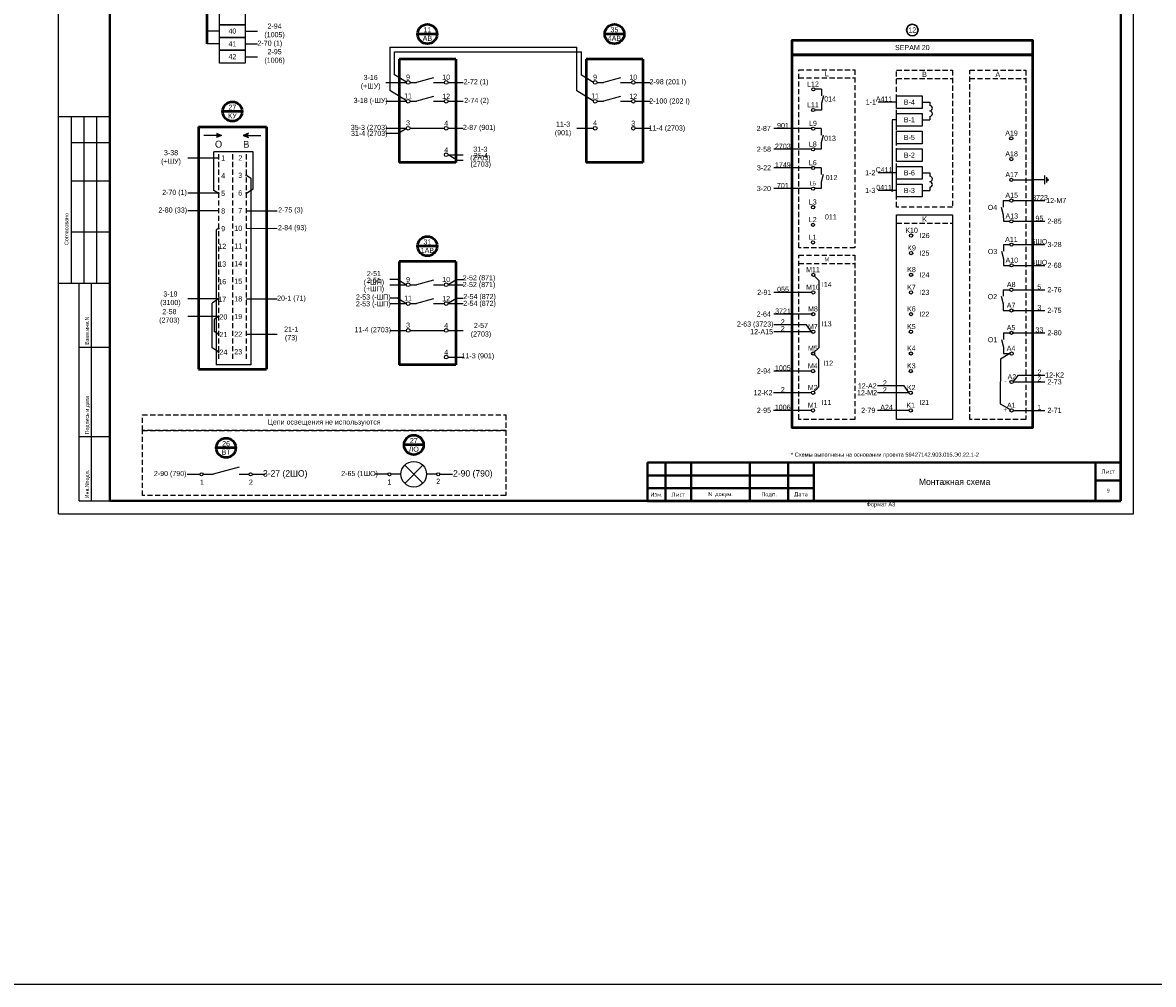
# Model space of a CAD drawing. Header units: millimetres. Extents: x 7700 to 12777, y -2533 to 2568.
# Tile 68 of 74: x 11367 to 11809, y 1295 to 1671. Entities that reach past the tile are written whole.
import ezdxf

# ---------------------------------------------------------------- set-up
doc = ezdxf.new("R2010")
doc.units = ezdxf.units.MM
doc.linetypes.add('JIS_02_2.0', pattern=[3, 2, -1])
doc.layers.add('основная 0.5', color=7, linetype='Continuous', lineweight=50)
doc.styles.add('SIMPLEX', font='txt', dxfattribs={"height": 5})

msp = doc.modelspace()

# ---------------------------------------------------------------- hatches: boundary and pattern name
h = msp.add_hatch(color=256)
h.dxf.hatch_style = 1
h.paths.add_polyline_path([(11442.93, 1626.25), (11444.94, 1627.1), (11442.93, 1627.96)])
h = msp.add_hatch(color=256)
h.dxf.hatch_style = 1
h.paths.add_polyline_path([(11455.43, 1626.25), (11453.43, 1627.1), (11455.43, 1627.96)])

# ---------------------------------------------------------------- linework, layer by layer
for p, q in [((11381.27, 1479.18), (11381.27, 1776.23)), ((11381.27, 1479.18), (11381.27, 1776.23)), ((11801.28, 1479.18), (11801.28, 1776.23)), ((11801.28, 1479.18), (11801.28, 1776.23)), ((11444.18, 1667.91), (11439.34, 1667.91)), ((11454.18, 1667.91), (11459.03, 1667.91)), ((11444.18, 1662.91), (11439.34, 1662.91)), ((11454.18, 1662.91), (11459.03, 1662.91)), ((11510.7, 1661.57), (11510.7, 1644.67)), ((11510.7, 1661.57), (11583.76, 1661.57)), ((11583.76, 1644.51), (11583.76, 1661.57)), ((11454.18, 1657.91), (11459.03, 1657.91)), ((11512.52, 1650.86), (11512.52, 1659.74)), ((11512.52, 1659.74), (11585.58, 1659.74)), ((11585.58, 1650.7), (11585.58, 1659.74)), ((11527.78, 1649.68), (11521.11, 1647.82)), ((11590.23, 1647.82), (11585.58, 1650.7)), ((11600.86, 1649.68), (11594.19, 1647.82)), ((11527.78, 1647.82), (11532.03, 1647.82)), ((11590.23, 1640.51), (11583.76, 1644.51)), ((11600.86, 1647.82), (11605.11, 1647.82)), ((11679.29, 1645.16), (11676.75, 1645.16)), ((11679.29, 1645.16), (11679.29, 1642.61)), ((11527.78, 1642.37), (11521.11, 1640.51)), ((11527.78, 1640.51), (11532.03, 1640.51)), ((11600.86, 1642.37), (11594.19, 1640.51)), ((11600.86, 1640.51), (11605.11, 1640.51)), ((11679.29, 1639.61), (11679.28, 1637.06)), ((11680.07, 1642.61), (11679.29, 1639.61)), ((11708.67, 1640.15), (11701.47, 1640.15)), ((11718.67, 1640.15), (11721.62, 1640.15)), ((11721.62, 1640.15), (11721.62, 1638.84)), ((11679.28, 1637.06), (11676.74, 1637.06)), ((11401.27, 1634.41), (11381.27, 1634.41)), ((11386.27, 1569.41), (11386.27, 1634.41)), ((11391.27, 1569.41), (11391.27, 1634.41)), ((11396.27, 1569.41), (11396.27, 1634.41)), ((11708.67, 1633.24), (11706.95, 1633.24)), ((11706.95, 1633.24), (11706.95, 1605.58)), ((11718.67, 1633.24), (11721.62, 1633.24)), ((11721.62, 1634.54), (11721.62, 1633.24)), ((11444.94, 1627.1), (11438.02, 1627.1)), ((11442.93, 1627.96), (11444.94, 1627.1)), ((11444.94, 1627.1), (11442.93, 1626.25)), ((11455.43, 1627.96), (11453.43, 1627.1)), ((11453.43, 1627.1), (11455.43, 1626.25)), ((11453.43, 1627.1), (11460.35, 1627.1)), ((11509.1, 1629.96), (11517.15, 1629.96)), ((11513.79, 1627.88), (11509.1, 1627.88)), ((11513.79, 1627.88), (11517.15, 1629.96)), ((11518.59, 1629.96), (11532.03, 1629.96)), ((11533.47, 1629.96), (11539.37, 1629.96)), ((11583.8, 1629.96), (11590.23, 1629.96)), ((11606.55, 1629.96), (11612.45, 1629.96)), ((11675.5, 1629.79), (11660.73, 1629.79)), ((11679.26, 1629.79), (11676.72, 1629.79)), ((11679.26, 1629.79), (11679.25, 1627.24)), ((11680.03, 1627.24), (11679.25, 1624.24)), ((11386.27, 1624.41), (11401.27, 1624.41)), ((11675.44, 1621.69), (11660.67, 1621.69)), ((11679.24, 1621.69), (11676.7, 1621.69)), ((11679.25, 1624.24), (11679.24, 1621.69)), ((11431.73, 1618.4), (11443.77, 1618.37)), ((11457.33, 1620.7), (11441.88, 1620.7)), ((11441.88, 1605.61), (11441.88, 1620.7)), ((11457.33, 1606.24), (11457.33, 1620.7)), ((11533.47, 1619.56), (11539.37, 1619.56)), ((11536.83, 1617.48), (11533.47, 1619.56)), ((11536.83, 1617.48), (11539.37, 1617.48)), ((11675.46, 1614.43), (11660.69, 1614.43)), ((11679.26, 1614.43), (11676.72, 1614.43)), ((11679.26, 1614.43), (11679.25, 1611.87)), ((11386.27, 1609.41), (11401.27, 1609.41)), ((11454.63, 1611.54), (11456.39, 1610.45)), ((11456.39, 1610.45), (11456.39, 1537.45)), ((11679.25, 1608.87), (11679.24, 1606.32)), ((11680.03, 1611.87), (11679.25, 1608.87)), ((11708.67, 1612.5), (11701.47, 1612.5)), ((11718.67, 1612.5), (11721.62, 1612.5)), ((11721.62, 1612.5), (11721.62, 1611.18)), ((11754.52, 1609.77), (11762.14, 1609.77)), ((11766.62, 1609.77), (11761.77, 1609.77)), ((11766.62, 1608.02), (11766.62, 1611.52)), ((11767.32, 1608.72), (11767.32, 1610.82)), ((11767.63, 1609.42), (11767.63, 1610.12)), ((11767.63, 1610.12), (11767.99, 1609.77)), ((11767.63, 1609.42), (11767.99, 1609.77)), ((11443.78, 1604.57), (11431.73, 1604.57)), ((11443.64, 1604.53), (11441.88, 1605.61)), ((11454.63, 1604.57), (11457.33, 1606.24)), ((11675.44, 1606.32), (11660.67, 1606.32)), ((11679.24, 1606.32), (11676.7, 1606.32)), ((11708.67, 1605.58), (11701.47, 1605.58)), ((11718.67, 1605.58), (11721.62, 1605.58)), ((11721.62, 1606.89), (11721.62, 1605.58)), ((11750.37, 1601.67), (11750.38, 1599.11)), ((11750.37, 1601.67), (11752.91, 1601.67)), ((11754.17, 1601.67), (11766.62, 1601.67)), ((11443.78, 1597.67), (11431.73, 1597.67)), ((11454.6, 1597.71), (11466.64, 1597.71)), ((11749.6, 1599.11), (11750.38, 1596.11)), ((11750.38, 1596.11), (11750.39, 1593.56)), ((11443.77, 1590.76), (11442.9, 1590.22)), ((11454.6, 1590.81), (11466.64, 1590.77)), ((11750.39, 1593.56), (11752.93, 1593.56)), ((11754.18, 1593.56), (11766.62, 1593.56)), ((11386.27, 1589.41), (11401.27, 1589.41)), ((11442.9, 1590.22), (11442.9, 1537.45)), ((11749.63, 1581.88), (11750.41, 1578.88)), ((11750.4, 1584.43), (11750.41, 1581.88)), ((11750.4, 1584.43), (11752.94, 1584.43)), ((11754.2, 1584.43), (11766.62, 1584.43)), ((11750.41, 1578.88), (11750.42, 1576.32)), ((11750.42, 1576.32), (11752.96, 1576.32)), ((11754.22, 1576.32), (11766.62, 1576.32)), ((11381.27, 1569.41), (11401.27, 1569.41)), ((11389.27, 1484.23), (11389.27, 1569.41)), ((11394.14, 1484.23), (11394.14, 1569.41)), ((11513.79, 1570.81), (11510.73, 1570.81)), ((11527.78, 1570.59), (11521.11, 1568.73)), ((11527.78, 1568.73), (11532.03, 1568.73)), ((11536.83, 1570.81), (11539.37, 1570.81)), ((11676.6, 1572.17), (11678.3, 1570.42)), ((11678.26, 1570.46), (11678.24, 1544.1)), ((11675.52, 1565.74), (11660.75, 1565.74)), ((11749.59, 1564.24), (11750.37, 1561.24)), ((11750.36, 1566.79), (11750.37, 1564.24)), ((11750.36, 1566.79), (11752.9, 1566.79)), ((11754.16, 1566.79), (11766.58, 1566.79)), ((11443.78, 1563.18), (11431.73, 1563.18)), ((11443.8, 1563.18), (11441.24, 1561.59)), ((11441.24, 1544.07), (11441.24, 1561.59)), ((11454.6, 1563.21), (11466.64, 1563.21)), ((11513.79, 1563.5), (11510.73, 1563.5)), ((11527.78, 1563.27), (11521.11, 1561.41)), ((11527.78, 1561.41), (11532.03, 1561.41)), ((11536.83, 1563.5), (11539.37, 1563.5)), ((11750.37, 1561.24), (11750.38, 1558.69)), ((11443.78, 1556.28), (11431.73, 1556.28)), ((11442.03, 1555.19), (11442.01, 1550.47)), ((11443.78, 1556.28), (11442.03, 1555.19)), ((11675.5, 1557.25), (11660.73, 1557.25)), ((11750.38, 1558.69), (11752.92, 1558.69)), ((11754.18, 1558.69), (11766.58, 1558.69)), ((11510.73, 1550.87), (11517.15, 1550.87)), ((11518.59, 1550.87), (11532.03, 1550.87)), ((11533.47, 1550.87), (11539.37, 1550.87)), ((11673.45, 1553.06), (11660.71, 1553.06)), ((11675.48, 1550.37), (11673.45, 1553.06)), ((11443.77, 1549.38), (11442.01, 1550.47)), ((11454.6, 1549.42), (11466.64, 1549.42)), ((11675.48, 1550.37), (11660.71, 1550.37)), ((11749.63, 1547.4), (11750.41, 1544.4)), ((11750.4, 1549.95), (11750.41, 1547.4)), ((11750.4, 1549.95), (11752.94, 1549.95)), ((11754.2, 1549.95), (11766.62, 1549.95)), ((11389.27, 1544.41), (11401.27, 1544.41)), ((11443.8, 1542.48), (11441.24, 1544.07)), ((11678.24, 1544.1), (11676.53, 1542.34)), ((11750.41, 1544.4), (11750.42, 1541.85)), ((11533.47, 1540.46), (11539.37, 1540.46)), ((11676.53, 1541.43), (11678.22, 1539.68)), ((11678.22, 1539.68), (11678.2, 1528.73)), ((11749.24, 1539.66), (11749.19, 1522.25)), ((11752.96, 1541.85), (11749.24, 1539.66)), ((11750.42, 1541.85), (11752.96, 1541.85)), ((11456.39, 1537.45), (11442.9, 1537.45)), ((11675.44, 1535), (11660.67, 1535)), ((11754.23, 1530.74), (11756.26, 1533.42)), ((11756.26, 1533.42), (11766.64, 1533.42)), ((11678.2, 1528.73), (11676.49, 1526.97)), ((11711.58, 1529.2), (11701.2, 1529.2)), ((11713.6, 1526.52), (11711.58, 1529.2)), ((11754.23, 1530.74), (11766.62, 1530.74)), ((11675.42, 1526.52), (11660.65, 1526.52)), ((11713.6, 1526.52), (11701.2, 1526.52)), ((11749.19, 1522.25), (11753.08, 1519.95)), ((11675.4, 1519.63), (11660.63, 1519.63)), ((11713.59, 1519.63), (11701.2, 1519.63)), ((11754.25, 1519.63), (11766.62, 1519.63)), ((11389.27, 1509.41), (11401.27, 1509.41)), ((11451.78, 1497.49), (11441.65, 1494.66)), ((11509.93, 1494.66), (11504.93, 1494.66)), ((11515.05, 1494.66), (11511.13, 1494.66)), ((11528.97, 1494.66), (11525.05, 1494.66)), ((11530.17, 1494.66), (11535.17, 1494.66)), ((11389.27, 1484.23), (11401.27, 1484.23)), ((11381.27, 1479.18), (11801.28, 1479.18))]:
    msp.add_line(p, q)
at = {"linetype": 'Continuous', "lineweight": 40}
msp.add_line((11401.27, 1771.23), (11401.27, 1484.23), dxfattribs=at)
at = {"lineweight": 40}
for p, q in [((11796.36, 1771.23), (11796.36, 1484.23)), ((11611.36, 1499.22), (11676.36, 1499.22)), ((11786.36, 1499.23), (11786.36, 1484.23)), ((11611.36, 1494.22), (11676.36, 1494.22)), ((11611.36, 1489.22), (11676.36, 1489.22)), ((11786.36, 1492.23), (11796.36, 1492.23)), ((11401.27, 1484.23), (11796.36, 1484.23))]:
    msp.add_line(p, q, dxfattribs=at)
at = {"lineweight": 50}
for p, q in [((11439.34, 1662.91), (11439.34, 1752.91)), ((11529.2, 1666.76), (11521.55, 1666.76)), ((11602.27, 1666.76), (11594.63, 1666.76)), ((11536.42, 1656.9), (11514.33, 1656.9)), ((11514.33, 1656.9), (11514.33, 1616.54)), ((11536.42, 1656.9), (11536.42, 1616.54)), ((11609.5, 1656.9), (11587.41, 1656.9)), ((11587.41, 1656.9), (11587.41, 1616.54)), ((11609.5, 1656.9), (11609.5, 1616.54)), ((11453.01, 1636.47), (11445.36, 1636.47)), ((11435.89, 1630.48), (11462.47, 1630.48)), ((11435.89, 1630.48), (11435.89, 1535.79)), ((11462.47, 1630.48), (11462.47, 1535.79)), ((11536.42, 1616.54), (11514.33, 1616.54)), ((11609.5, 1616.54), (11587.41, 1616.54)), ((11529.2, 1583.84), (11521.55, 1583.84)), ((11536.42, 1577.81), (11514.33, 1577.81)), ((11514.33, 1577.81), (11514.33, 1537.45)), ((11536.42, 1577.81), (11536.42, 1537.45)), ((11435.89, 1535.79), (11462.47, 1535.79)), ((11536.42, 1537.45), (11514.33, 1537.45)), ((11450.54, 1504.98), (11442.89, 1504.98)), ((11523.87, 1506.14), (11516.22, 1506.14))]:
    msp.add_line(p, q, dxfattribs=at)
at = {"color": 7}
for p, q in [((11517.17, 1647.98), (11512.52, 1650.86)), ((11509.1, 1647.82), (11517.15, 1647.82)), ((11517.17, 1640.66), (11510.7, 1644.67)), ((11518.59, 1647.82), (11521.11, 1647.82)), ((11533.47, 1647.82), (11539.37, 1647.82)), ((11591.67, 1647.82), (11594.19, 1647.82)), ((11606.55, 1647.82), (11612.45, 1647.82)), ((11509.1, 1640.51), (11517.15, 1640.51)), ((11518.59, 1640.51), (11521.11, 1640.51)), ((11533.47, 1640.51), (11539.37, 1640.51)), ((11591.67, 1640.51), (11594.19, 1640.51)), ((11606.55, 1640.51), (11612.45, 1640.51)), ((11510.73, 1568.73), (11517.15, 1568.73)), ((11513.79, 1570.81), (11517.15, 1568.73)), ((11518.59, 1568.73), (11521.11, 1568.73)), ((11536.83, 1570.81), (11533.47, 1568.73)), ((11533.47, 1568.73), (11539.37, 1568.73)), ((11510.73, 1561.41), (11517.15, 1561.41)), ((11513.79, 1563.5), (11517.15, 1561.41)), ((11518.59, 1561.41), (11521.11, 1561.41)), ((11536.83, 1563.5), (11533.47, 1561.41)), ((11533.47, 1561.41), (11539.37, 1561.41)), ((11431.45, 1494.66), (11436.53, 1494.66)), ((11437.73, 1494.66), (11441.65, 1494.66)), ((11451.78, 1494.66), (11455.7, 1494.66)), ((11456.9, 1494.66), (11461.98, 1494.66))]:
    msp.add_line(p, q, dxfattribs=at)
at = {"linetype": 'JIS_02_2.0'}
for p, q in [((11670.49, 1649.62), (11692.36, 1649.62)), ((11708.67, 1649.41), (11730.54, 1649.41)), ((11737.3, 1649.41), (11759.16, 1649.41)), ((11443.77, 1619.74), (11443.77, 1538.77)), ((11449.18, 1619.74), (11449.18, 1538.77)), ((11454.6, 1619.74), (11454.6, 1538.77)), ((11708.67, 1592.84), (11730.54, 1592.84)), ((11670.49, 1577.08), (11692.36, 1577.08))]:
    msp.add_line(p, q, dxfattribs=at)
at = {"linetype": 'Continuous'}
for p, q in [((11401.27, 1625.24), (11401.27, 1605.24)), ((11401.27, 1585.24), (11401.27, 1565.24))]:
    msp.add_line(p, q, dxfattribs=at)
at = {"color": 40, "true_color": 0xf8d731}
for p, q in [((11523.59, 1491.13), (11516.51, 1498.19)), ((11516.52, 1491.11), (11523.56, 1498.22)), ((11520.05, 1494.66), (11520.05, 1494.66))]:
    msp.add_line(p, q, dxfattribs=at)
at = {"color": 2}
msp.add_lwpolyline([(7701.96, 1875.8), (12776.6, 1875.8), (12776.6, 1295.24), (7701.96, 1295.24)], close=True, dxfattribs=at)
for points in [[(11454.18, 1670.41), (11444.18, 1670.41), (11444.18, 1675.41), (11454.18, 1675.41)], [(11454.18, 1665.41), (11444.18, 1665.41), (11444.18, 1670.41), (11454.18, 1670.41)], [(11454.18, 1660.41), (11444.18, 1660.41), (11444.18, 1665.41), (11454.18, 1665.41)], [(11454.18, 1655.41), (11444.18, 1655.41), (11444.18, 1660.41), (11454.18, 1660.41)], [(11718.67, 1637.66), (11708.67, 1637.66), (11708.67, 1642.65), (11718.67, 1642.65)], [(11718.67, 1637.66), (11708.67, 1637.66), (11708.67, 1642.65), (11718.67, 1642.65)], [(11718.67, 1630.74), (11708.67, 1630.74), (11708.67, 1635.74), (11718.67, 1635.74)], [(11718.67, 1630.74), (11708.67, 1630.74), (11708.67, 1635.74), (11718.67, 1635.74)], [(11718.67, 1623.83), (11708.67, 1623.83), (11708.67, 1628.83), (11718.67, 1628.83)], [(11718.67, 1623.83), (11708.67, 1623.83), (11708.67, 1628.83), (11718.67, 1628.83)], [(11718.67, 1616.91), (11708.67, 1616.91), (11708.67, 1621.91), (11718.67, 1621.91)], [(11718.67, 1616.91), (11708.67, 1616.91), (11708.67, 1621.91), (11718.67, 1621.91)], [(11718.67, 1610), (11708.67, 1610), (11708.67, 1615), (11718.67, 1615)], [(11718.67, 1610), (11708.67, 1610), (11708.67, 1615), (11718.67, 1615)], [(11718.67, 1603.08), (11708.67, 1603.08), (11708.67, 1608.08), (11718.67, 1608.08)], [(11718.67, 1603.08), (11708.67, 1603.08), (11708.67, 1608.08), (11718.67, 1608.08)], [(11730.54, 1516.12), (11708.67, 1516.12), (11708.67, 1596.04), (11730.54, 1596.04)]]:
    msp.add_lwpolyline(points, close=True)
at = {"lineweight": 50}
msp.add_lwpolyline([(11667.89, 1664.3), (11667.89, 1664.3), (11761.77, 1664.3), (11761.77, 1658.62), (11667.89, 1658.62), (11667.89, 1664.3)], dxfattribs=at)
msp.add_lwpolyline([(11667.89, 1658.62), (11761.77, 1658.62), (11761.77, 1512.82), (11667.89, 1512.82)], close=True, dxfattribs=at)
at = {"linetype": 'JIS_02_2.0'}
for points in [[(11692.36, 1583.22), (11670.49, 1583.22), (11670.49, 1652.82), (11692.36, 1652.82)], [(11730.54, 1599.13), (11708.67, 1599.13), (11708.67, 1652.61), (11730.54, 1652.61)], [(11759.16, 1516.12), (11737.3, 1516.12), (11737.3, 1652.61), (11759.16, 1652.61)], [(11692.36, 1516.12), (11670.49, 1516.12), (11670.49, 1580.28), (11692.36, 1580.28)], [(11414.07, 1517.86), (11555.98, 1517.86), (11555.98, 1511.73), (11414.07, 1511.73)], [(11414.07, 1511.73), (11555.98, 1511.73), (11555.98, 1486.31), (11414.07, 1486.31)]]:
    msp.add_lwpolyline(points, close=True, dxfattribs=at)
at = {"const_width": 0.338}
for points in [[(11454.34, 1611.54, 1), (11454.85, 1611.54, 1)], [(11443.53, 1604.57, 1), (11444.04, 1604.57, 1)], [(11454.38, 1604.57, 1), (11454.88, 1604.57, 1)], [(11443.51, 1590.76, 1), (11444.02, 1590.76, 1)], [(11443.55, 1563.18, 1), (11444.05, 1563.18, 1)], [(11443.51, 1556.28, 1), (11444.02, 1556.28, 1)], [(11443.51, 1549.38, 1), (11444.02, 1549.38, 1)], [(11443.51, 1542.5, 1), (11444.02, 1542.5, 1)]]:
    msp.add_lwpolyline(points, format="xyb", close=True, dxfattribs=at)
at = {"lineweight": 50, "const_width": 0.45}
msp.add_lwpolyline([(11706.95, 1605.86, 1), (11706.95, 1605.31, 1)], format="xyb", close=True, dxfattribs=at)
at = {"lineweight": 50}
for centre in [(11525.37, 1666.76), (11598.45, 1666.76), (11449.18, 1636.47), (11525.37, 1583.84), (11446.71, 1504.98), (11520.05, 1506.14)]:
    msp.add_circle(centre, 3.82, dxfattribs=at)
at = {"lineweight": 30}
msp.add_circle((11714.83, 1668.32), 2.25, dxfattribs=at)
at = {"color": 7}
for centre, radius in [((11517.87, 1647.82), 0.719), ((11532.75, 1647.82), 0.719), ((11590.95, 1647.82), 0.719), ((11605.83, 1647.82), 0.719), ((11517.87, 1640.51), 0.719), ((11532.75, 1640.51), 0.719), ((11590.95, 1640.51), 0.719), ((11605.83, 1640.51), 0.719), ((11517.87, 1568.73), 0.719), ((11532.75, 1568.73), 0.719), ((11517.87, 1561.41), 0.719), ((11532.75, 1561.41), 0.719), ((11520.05, 1494.66), 5)]:
    msp.add_circle(centre, radius, dxfattribs=at)
for centre, radius in [((11676.16, 1645.16), 0.629), ((11676.11, 1637.06), 0.629), ((11517.87, 1629.96), 0.719), ((11532.75, 1629.96), 0.719), ((11590.95, 1629.96), 0.719), ((11605.83, 1629.96), 0.719), ((11676.13, 1629.79), 0.629), ((11753.48, 1625.98), 0.629), ((11676.07, 1621.69), 0.629), ((11532.75, 1619.56), 0.719), ((11753.5, 1617.88), 0.629), ((11676.09, 1614.43), 0.629), ((11753.52, 1609.77), 0.629), ((11676.07, 1606.32), 0.629), ((11676.05, 1599.06), 0.629), ((11753.54, 1601.67), 0.629), ((11676.03, 1592.17), 0.629), ((11753.56, 1593.56), 0.629), ((11714.36, 1587.99), 0.629), ((11676.01, 1585.29), 0.629), ((11714.36, 1581.11), 0.629), ((11753.57, 1584.43), 0.629), ((11676.16, 1572.62), 0.629), ((11714.34, 1572.62), 0.629), ((11753.59, 1576.32), 0.629), ((11676.14, 1565.74), 0.629), ((11714.32, 1565.74), 0.629), ((11753.53, 1566.79), 0.629), ((11676.13, 1557.25), 0.629), ((11714.31, 1557.25), 0.629), ((11753.55, 1558.69), 0.629), ((11517.87, 1550.87), 0.719), ((11532.75, 1550.87), 0.719), ((11676.11, 1550.37), 0.629), ((11714.29, 1550.37), 0.629), ((11753.57, 1549.95), 0.629), ((11676.09, 1541.88), 0.629), ((11714.27, 1541.88), 0.629), ((11753.59, 1541.85), 0.629), ((11532.75, 1540.46), 0.719), ((11676.07, 1535), 0.629), ((11714.25, 1535), 0.629), ((11753.6, 1530.74), 0.629), ((11676.05, 1526.52), 0.629), ((11714.23, 1526.52), 0.629), ((11676.03, 1519.63), 0.629), ((11714.21, 1519.63), 0.629), ((11753.62, 1519.63), 0.629), ((11437.13, 1494.66), 0.599), ((11456.3, 1494.66), 0.599), ((11510.53, 1494.66), 0.599), ((11529.57, 1494.66), 0.599)]:
    msp.add_circle(centre, radius)
at = {"linetype": 'Continuous', "lineweight": 25, "ltscale": 4.8}
for centre, start, end in [((11721.6, 1637.76), 270.8278, 89.0239), ((11721.61, 1635.62), 270.5198, 89.6285), ((11721.6, 1610.11), 270.8278, 89.0239), ((11721.61, 1607.96), 270.5198, 89.6285)]:
    msp.add_arc(centre, 1.07, start, end, dxfattribs=at)
at = {"layer": 'основная 0.5', "color": 0}
for p, q in [((11796.36, 1484.23), (11796.36, 1539.23)), ((11611.36, 1484.23), (11796.36, 1484.23))]:
    msp.add_line(p, q, dxfattribs=at)
at = {"layer": 'основная 0.5', "lineweight": 40}
for p, q in [((11611.36, 1499.22), (11611.36, 1484.23)), ((11618.36, 1484.23), (11618.36, 1499.22)), ((11628.36, 1484.23), (11628.36, 1499.22)), ((11651.36, 1484.23), (11651.36, 1499.22)), ((11666.36, 1484.23), (11666.36, 1499.22)), ((11676.36, 1484.23), (11676.36, 1499.23)), ((11676.36, 1499.23), (11796.36, 1499.23))]:
    msp.add_line(p, q, dxfattribs=at)

# ---------------------------------------------------------------- texts
at = {"linetype": 'Continuous', "style": 'SIMPLEX'}
for s, p in [('Согласовано', (11385.1, 1584.29)), ('Взам.инв.N', (11393.1, 1545.29)), ('Подпись и дата', (11393.1, 1510.29)), ('Инв.Nподл.', (11393.1, 1485.29))]:
    msp.add_text(s, height=1.5, rotation=90, dxfattribs=at).set_placement(p)
at = {"color": 7, "style": 'SIMPLEX'}
for s, p in [('1', (11436.53, 1490.57)), ('2', (11455.64, 1490.57))]:
    msp.add_text(s, height=2, dxfattribs=at).set_placement(p)
at = {"color": 7, "attachment_point": 5, "style": 'SIMPLEX'}
for s, insert, char_height, width in [('2-94 (1005)', (11465.66, 1667.89), 2, 11.5808), ('11\\PАВ', (11525.37, 1666.76), 2, 13.7171), ('35\\P4АВ', (11598.45, 1666.76), 2, 13.7171), ('2-70 (1)', (11463.81, 1662.89), 2, 10.0168), ('2-95 (1006)', (11465.67, 1657.89), 2, 12.61), ('3-16 (+ШУ)', (11503.21, 1647.82), 2, 12.5391), ('9', (11517.81, 1649.89), 2, 2.4873), ('10', (11532.71, 1649.9), 2, 2.4873), ('2-72 (1)', (11544.37, 1647.82), 2, 9.451), ('9', (11590.88, 1649.89), 2, 2.4873), ('10', (11605.79, 1649.9), 2, 2.4873), ('2-98 (201 I)', (11619.3, 1647.82), 2, 13.1522), ('11', (11517.81, 1642.57), 2, 2.4873), ('12', (11532.71, 1642.41), 2, 2.4873), ('11', (11590.88, 1642.57), 2, 2.4873), ('12', (11605.79, 1642.41), 2, 2.4873), ('3-18 (-ШУ)', (11503.19, 1640.51), 2, 12.5391), ('\\pt10;2-74 (2)', (11544.57, 1640.51), 2, 9.7474), ('\\pt10;2-100 (202 I)', (11619.95, 1640.29), 2, 15.1788), ('35-3 (2703)', (11502.59, 1629.96), 2, 15.2573), ('\\pt10;2-87 (901)', (11545.62, 1629.96), 2, 11.8416), ('11-3 (901)', (11578.37, 1629.56), 2, 10.9019), ('\\pt10;11-4 (2703)', (11618.95, 1629.74), 2, 15.1788), ('\\pt10;31-3 (2703)', (11546.06, 1619.77), 2, 11.8416), ('3-38 (+ШУ)', (11425.2, 1618.4), 2, 12.5391), ('\\pt10;35-4 (2703)', (11546.23, 1617.31), 2, 11.8416), ('2-75 (3)', (11471.89, 1597.71), 2, 12.5391), ('2-84 (93)', (11472.59, 1590.77), 2, 12.5391), ('31\\P1АВ', (11525.37, 1583.84), 2, 13.7171), ('2-51 (+ШП)', (11504.47, 1571.17), 2, 12.5391), ('2-51 (+ШП)', (11504.47, 1568.53), 2, 12.5391), ('9', (11517.81, 1570.79), 2, 2.4873), ('10', (11532.71, 1570.8), 2, 2.4873), ('2-52 (871)', (11545.54, 1571.17), 2, 12.5391), ('2-52 (871)', (11545.54, 1568.53), 2, 12.5391), ('20-1 (71)', (11472.26, 1563.21), 2, 10.5927), ('2-53 (-ШП)', (11504.23, 1563.65), 2, 12.5391), ('2-53 (-ШП)', (11504.23, 1561.01), 2, 12.5391), ('11', (11517.81, 1563.47), 2, 2.4873), ('12', (11532.71, 1563.31), 2, 2.4873), ('2-54 (872)', (11545.76, 1563.84), 2, 12.266), ('\\pt10;2-54 (872)', (11545.76, 1561.19), 2, 12.266), ('21-1 (73)', (11472.15, 1549.42), 2, 9.127), ('11-4 (2703)', (11504.03, 1550.87), 2, 15.2573), ('\\pt10;2-57 (2703)', (11546.3, 1550.87), 2, 11.8416), ('\\pt10;11-3 (901)', (11545.09, 1540.67), 2, 11.8416), ('{\\C256;Цепи освещения не используются}', (11485.02, 1514.8), 2, 141.9079), ('\\pt8;26\\PВТ', (11446.71, 1504.98), 2, 4.8313), ('27\\PЛО', (11520.05, 1506.14), 2, 13.7171), ('2-90 (790)', (11424.88, 1494.66), 2, 13.7171), ('3-27 (2ШО)', (11469.81, 1494.63), 2.5, 19.2048), ('2-65 (1ШО)', (11498.87, 1494.66), 2, 13.7171), ('2-90 (790)', (11543.1, 1494.64), 2.5, 19.2048), ('1', (11510.53, 1491.64), 2, 13.1618), ('2', (11529.57, 1491.92), 2, 13.1618)]:
    msp.add_mtext(s, dxfattribs=dict(at, insert=insert, char_height=char_height, width=width))
at = {"char_height": 2, "width": 9.9996, "attachment_point": 5, "rotation": 0, "style": 'SIMPLEX'}
for s, insert in [('40', (11449.18, 1667.91)), ('41', (11449.18, 1662.91)), ('42', (11449.18, 1657.91))]:
    msp.add_mtext(s, dxfattribs=dict(at, insert=insert))
at = {"style": 'SIMPLEX'}
for s, insert, char_height, width, attachment_point in [('12', (11714.83, 1668.32), 2, 4.6046, 5), ('{\\C256;SEPAM 20}', (11714.83, 1661.46), 2, 93.8727, 5), ('L12', (11676.03, 1647.2), 2, 4.6655, 5), ('\\pt2;L', (11681.43, 1651.22), 2, 21.8634, 5), ('\\pt2;B', (11719.61, 1651.01), 2, 21.8634, 5), ('\\pt2;A', (11748.23, 1651.01), 2, 21.8634, 5), ('27\\PКУ', (11449.18, 1636.47), 2, 7.6478, 5), ('\\pt2;L11', (11675.98, 1639.1), 2, 4.6655, 5), ('\\pt2;014', (11682.71, 1641.37), 2, 4.6655, 5), ('\\pt2;1-1', (11698.63, 1640.19), 2, 4.6655, 5), ('\\pt2;A411', (11703.8, 1641.35), 2, 4.6655, 5), ('B-4', (11713.67, 1640.15), 2, 9.9995, 5), ('3', (11517.81, 1632.03), 2, 2.4873, 5), ('4', (11532.71, 1631.86), 2, 2.4873, 5), ('4', (11590.88, 1632.03), 2, 2.4873, 5), ('3', (11605.79, 1631.86), 2, 2.4873, 5), ('\\pt2;2-87', (11656.76, 1629.83), 2, 4.6655, 5), ('\\pt2;901', (11664.3, 1630.99), 2, 4.6655, 5), ('L9', (11676, 1631.83), 2, 4.6655, 5), ('B-1', (11713.67, 1633.24), 2, 9.9995, 5), ('31-4 (2703)', (11502.66, 1627.63), 2, 14.4559, 5), ('\\pt2;013', (11682.67, 1626), 2, 4.6655, 5), ('B-5', (11713.67, 1626.33), 2, 9.9995, 5), ('\\pt2;A19', (11753.6, 1628.02), 2, 9, 5), ('О', (11443.77, 1623.69), 2.71, 3.5223, 5), ('В', (11454.6, 1623.65), 2.71, 4.0058, 5), ('4', (11532.71, 1621.46), 2, 2.4873, 5), ('\\pt2;2-58', (11656.85, 1621.72), 2, 6.2102, 5), ('\\pt2;2703', (11664.24, 1622.89), 2, 4.6655, 5), ('\\pt2;L8', (11675.94, 1623.73), 2, 4.6655, 5), ('1', (11446.35, 1618.31), 2.03, 1.3918, 6), ('2', (11453.07, 1618.35), 2.03, 0.6556, 6), ('L6', (11675.96, 1616.47), 2, 4.6655, 5), ('B-2', (11713.67, 1619.41), 2, 9.9995, 5), ('\\pt2;A18', (11753.62, 1619.92), 2, 9, 5), ('4', (11446.35, 1611.36), 2.03, 1.3918, 6), ('3', (11453.01, 1611.51), 2.03, 1.1658, 6), ('\\pt2;3-22', (11656.87, 1614.46), 2, 4.6655, 5), ('\\pt2;1749', (11664.26, 1615.62), 2, 4.6655, 5), ('\\pt2;1-2', (11698.38, 1612.53), 2, 9, 5), ('\\pt2;C411', (11703.8, 1613.69), 2, 4.6655, 5), ('B-6', (11713.67, 1612.5), 2, 9.9995, 5), ('\\pt2;A17', (11753.64, 1611.81), 2, 9, 5), ('\\pt2;701', (11664.24, 1607.52), 2, 9, 5), ('\\pt1.6;L5', (11675.94, 1608.36), 1.6, 9, 5), ('\\pt2;012', (11683.26, 1610.63), 2, 4.6655, 5), ('2-70 (1)', (11426.57, 1604.57), 2, 9.2738, 5), ('5', (11446.35, 1604.46), 2.03, 1.3918, 6), ('6', (11453.01, 1604.61), 2.03, 1.1658, 6), ('\\pt2;3-20', (11656.85, 1606.35), 2, 4.6655, 5), ('\\pt2;1-3', (11698.38, 1605.61), 2, 9, 5), ('\\pt2;0411', (11703.8, 1606.78), 2, 4.6655, 5), ('B-3', (11713.67, 1605.58), 2, 9, 5), ('\\pt2;A15', (11753.66, 1603.71), 2, 9, 5), ('\\pt2;3723', (11764.73, 1602.81), 2, 9, 5), ('\\pt2;L3', (11675.92, 1601.1), 2, 4.6655, 5), ('О4', (11746.13, 1598.97), 2, 9, 5), ('\\pt2;12-M7', (11771.05, 1601.7), 2, 9, 5), ('2-80 (33)', (11425.88, 1597.67), 2, 12.5391, 5), ('8', (11446.35, 1597.57), 2.03, 1.3918, 6), ('7', (11453.01, 1597.72), 2.03, 1.1658, 6), ('\\pt2;L2', (11675.91, 1594.22), 2, 4.6655, 5), ('\\pt2;011', (11682.98, 1595.26), 2, 4.6655, 5), ('\\pt2;K', (11719.61, 1594.44), 2, 9, 5), ('\\pt2;A13', (11753.68, 1595.6), 2, 9, 5), ('\\pt2;95', (11764.47, 1594.7), 2, 9, 5), ('9', (11446.35, 1590.67), 2.03, 1.3918, 6), ('10', (11453.01, 1590.82), 2.031, 1.1658, 6), ('K10', (11714.54, 1590.03), 2, 9, 5), ('\\pt2;2-85', (11770.39, 1593.59), 2, 9, 5), ('\\pt2;L1', (11675.89, 1587.33), 2, 4.6655, 5), ('\\pt2;I26', (11719.65, 1587.99), 2, 9, 5), ('\\pt2;A11', (11753.53, 1586.47), 2, 9, 5), ('\\pt2;5ШО', (11764.47, 1585.57), 2, 9, 5), ('12', (11446.76, 1583.77), 2.031, 1.3918, 6), ('11', (11453.01, 1583.92), 2.031, 1.1658, 6), ('\\pt2;K9', (11714.54, 1583.15), 2, 9, 5), ('\\pt2;I25', (11719.6, 1581.11), 2, 9, 5), ('О3', (11746.16, 1581.73), 2, 9, 5), ('\\pt2;3-28', (11770.39, 1584.46), 2, 9, 5), ('13', (11446.76, 1576.87), 2.031, 1.3918, 6), ('14', (11453.01, 1577.02), 2.031, 1.1658, 6), ('\\pt1.6;M', (11681.43, 1578.68), 1.6, 21.8634, 5), ('A10', (11753.71, 1578.36), 2, 9, 5), ('\\pt2;4ШО', (11764.47, 1577.47), 2, 9, 5), ('\\pt2;2-68', (11770.39, 1576.35), 2, 9, 5), ('M11', (11676.03, 1574.66), 2, 9, 5), ('K8', (11714.52, 1574.66), 2, 9, 5), ('\\pt2;I24', (11719.58, 1572.62), 2, 9, 5), ('16', (11446.76, 1569.97), 2.031, 1.3918, 6), ('15', (11453.01, 1570.12), 2.031, 1.1658, 6), ('\\pt2;M10', (11676.02, 1567.78), 2, 9, 5), ('\\pt2;I14', (11681.4, 1568.83), 2, 9, 5), ('\\pt2;K7', (11714.5, 1567.78), 2, 9, 5), ('\\pt2;A8', (11753.46, 1568.83), 2, 9, 5), ('\\pt2;5', (11764.43, 1567.94), 2, 9, 5), ('3-19 (3100)', (11424.97, 1563.18), 2, 12.5391, 5), ('17', (11446.76, 1563.07), 2.031, 1.3918, 6), ('18', (11453.01, 1563.22), 2.031, 1.1658, 6), ('\\pt2;2-91', (11656.99, 1565.77), 2, 9, 5), ('\\pt2;055', (11664.31, 1566.94), 2, 9, 5), ('\\pt2;I23', (11719.56, 1565.74), 2, 9, 5), ('О2', (11746.12, 1564.1), 2, 9, 5), ('\\pt2;2-76', (11770.36, 1566.82), 2, 9, 5), ('M8', (11676, 1559.29), 2, 9, 5), ('K6', (11714.48, 1559.29), 2, 9, 5), ('\\pt2;A7', (11753.42, 1560.73), 2, 9, 5), ('\\pt2;3', (11764.43, 1559.83), 2, 9, 5), ('\\pt2;2-75', (11770.36, 1558.72), 2, 9, 5), ('2-58 (2703)', (11424.57, 1556.28), 2, 12.5391, 5), ('20', (11447.23, 1556.17), 2.031, 1.3918, 6), ('19', (11453.01, 1556.32), 2.031, 1.1658, 6), ('\\pt2;2-64', (11656.78, 1557.28), 2, 9, 5), ('\\pt2;3721', (11664.3, 1558.45), 2, 9, 5), ('\\pt2;2', (11664.22, 1554.2), 2, 9, 5), ('\\pt2;I22', (11719.54, 1557.25), 2, 9, 5), ('22', (11453.01, 1549.43), 2.031, 1.1658, 6), ('3', (11517.81, 1552.93), 2, 2.4873, 5), ('4', (11532.71, 1552.77), 2, 2.4873, 5), ('2-63 (3723)', (11653.44, 1553.09), 2, 15.036, 5), ('\\pt2;12-A15', (11655.95, 1550.4), 2, 9, 5), ('\\pt2;2', (11664.2, 1551.57), 2, 9, 5), ('\\pt2;M7', (11675.98, 1552.41), 2, 9, 5), ('\\pt2;I13', (11681.36, 1553.46), 2, 9, 5), ('\\pt2;K5', (11714.47, 1552.41), 2, 9, 5), ('\\pt2;A5', (11753.4, 1551.99), 2, 9, 5), ('\\pt2;33', (11764.47, 1551.09), 2, 9, 5), ('\\pt2;2-80', (11770.39, 1549.98), 2, 9, 5), ('21', (11447.23, 1549.28), 2.031, 1.3918, 6), ('О1', (11746.16, 1547.26), 2, 9, 5), ('24', (11447.23, 1542.38), 2.031, 1.3918, 6), ('23', (11453.01, 1542.53), 2.031, 1.1658, 6), ('4', (11532.71, 1542.37), 2, 2.4873, 5), ('M5', (11675.96, 1543.92), 2, 9, 5), ('K4', (11714.45, 1543.92), 2, 9, 5), ('\\pt2;A4', (11753.4, 1543.89), 2, 9, 5), ('\\pt2;M4', (11675.94, 1537.04), 2, 9, 5), ('\\pt2;I12', (11681.95, 1538.09), 2, 9, 5), ('\\pt2;K3', (11714.43, 1537.04), 2, 9, 5), ('\\pt2;2-94', (11656.86, 1535.03), 2, 9, 5), ('\\pt2;1005', (11664.24, 1536.2), 2, 9, 5), ('\\pt2;A2', (11753.73, 1532.78), 2, 9, 5), ('\\pt2;2', (11764.49, 1534.57), 2, 9, 5), ('\\pt2;12-K2', (11770.41, 1533.46), 2, 9, 5), ('\\pt2;2', (11664.22, 1527.71), 2, 9, 5), ('\\pt2;M2', (11675.92, 1528.56), 2, 9, 5), ('\\pt2;12-A2', (11697.2, 1529.23), 2, 9, 5), ('\\pt2;2', (11704.11, 1530.34), 2, 9, 5), ('\\pt2;2', (11704.11, 1527.66), 2, 9, 5), ('\\pt2;K2', (11714.41, 1528.56), 2, 9, 5), ('\\pt2;-', (11751.19, 1531.03), 2, 9, 5), ('\\pt2;2', (11764.47, 1531.88), 2, 9, 5), ('\\pt2;2-73', (11770.39, 1530.77), 2, 9, 5), ('\\pt2;12-K2', (11656.5, 1526.55), 2, 9, 5), ('\\pt2;12-M2', (11697.14, 1526.55), 2, 9, 5), ('\\pt2;2-95', (11656.85, 1519.66), 2, 9, 5), ('\\pt2;1006', (11664.2, 1520.83), 2, 9, 5), ('\\pt2;M1', (11675.91, 1521.67), 2, 9, 5), ('\\pt2;I11', (11681.29, 1522.72), 2, 9, 5), ('\\pt2;2-79', (11697.61, 1519.66), 2, 9, 5), ('\\pt2;A24', (11704.77, 1520.83), 2, 9, 5), ('\\pt2;K1', (11714.19, 1521.67), 2, 9, 5), ('\\pt2;I21', (11719.47, 1522.72), 2, 9, 5), ('\\pt2;+', (11751.21, 1519.91), 2, 9, 5), ('\\pt2;A1', (11753.5, 1521.67), 2, 9, 5), ('\\pt2;1', (11764.47, 1520.78), 2, 9, 5), ('\\pt2;2-71', (11770.39, 1519.66), 2, 9, 5)]:
    msp.add_mtext(s, dxfattribs=dict(at, insert=insert, char_height=char_height, width=width, attachment_point=attachment_point))
at = {"lineweight": 35, "attachment_point": 5, "line_spacing_factor": 0.8, "style": 'SIMPLEX'}
for s, insert, char_height, width in [('\\pi-4.8,l6.4,t6.4;*^IСхемы выполнены на основании проекта 59427142.903.015.Э0.22.1-2', (11703.33, 1502.1), 1.6, 185), ('Монтажная схема', (11731.36, 1491.73), 2.5, 110), ('{\\Fromans|c204;Лист}', (11791.36, 1495.73), 1.6, 10), ('{\\Fromans|c204;9}', (11791.36, 1488.23), 1.6, 10.1667), ('{\\Fromans|c204;Изм.}', (11614.86, 1486.72), 1.6, 7), ('{\\Fromans|c204;Лист}', (11623.36, 1486.72), 1.6, 10), ('{\\Fromans|c0;N \\Fromans|c204;докум.}', (11639.86, 1486.72), 1.6, 23), ('{\\Fromans|c204;Подп.}', (11658.86, 1486.72), 1.6, 15), ('{\\Fromans|c204;Дата}', (11671.36, 1486.72), 1.6, 10)]:
    msp.add_mtext(s, dxfattribs=dict(at, insert=insert, char_height=char_height, width=width))
at = {"lineweight": 30, "insert": (11696.96, 1483.7), "char_height": 1.6, "attachment_point": 1, "style": 'SIMPLEX'}
msp.add_mtext_dynamic_manual_height_columns('Формат А3', width=45.8537, gutter_width=12.5, heights=[0], dxfattribs=at)

doc.saveas('drawing.dxf')
